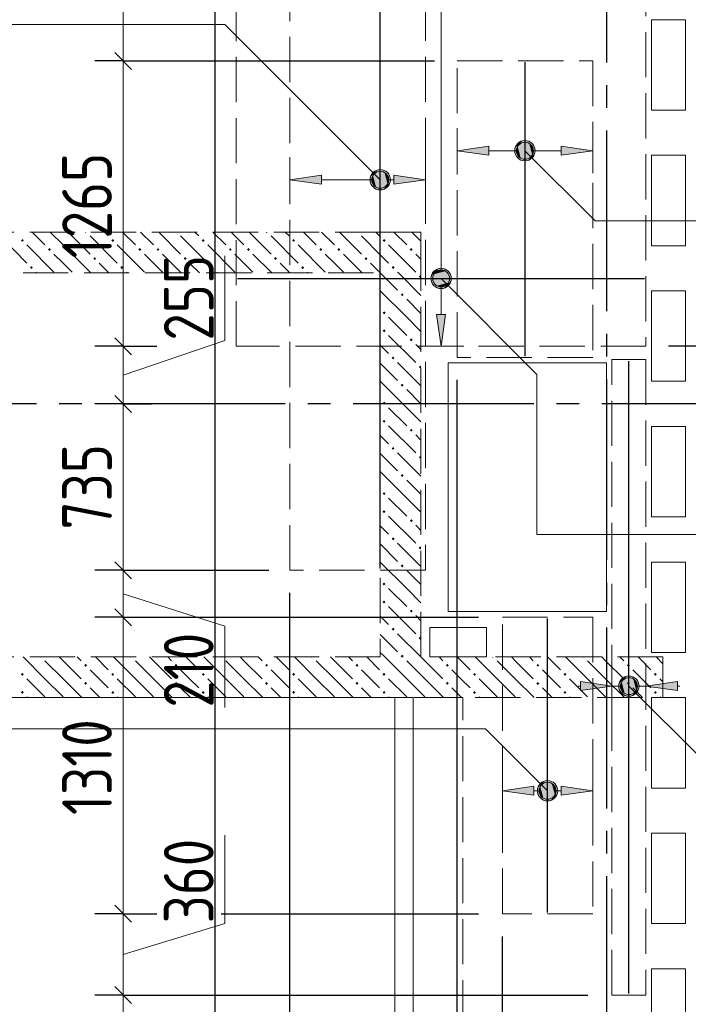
# Model space of a CAD drawing. Header units: millimetres. Extents: x 0 to 40665, y 0 to 42000.
# Tile 15 of 18: x 8456 to 11413, y 33333 to 37690. Entities that reach past the tile are written whole.
import ezdxf

# ---------------------------------------------------------------- set-up
doc = ezdxf.new("R2010")
doc.units = ezdxf.units.MM
doc.linetypes.add('______2', pattern=[270, 200, -70])
doc.linetypes.add('______5', pattern=[1100, 800, -100, 100, -100])
for name, color, linetype, lineweight in [('Standard', 7, 'Continuous', 25), ('ДОП Верх по Х', 7, 'Continuous', 25), ('ЖБ Балка Вышележаща', 7, 'Continuous', 35), ('ЖБ Балка Нижележащая', 7, 'Continuous', 35), ('ЖБ Перекрытие верхний уровень', 7, 'Continuous', 35), ('ЖБ Стена верхний уровень', 7, 'Continuous', 35), ('Оси', 40, '______5', 18), ('Позиционная метка номер позиции', 7, 'Continuous', 13), ('Примечания', 7, 'Continuous', 25)]:
    doc.layers.add(name, color=color, linetype=linetype, lineweight=lineweight)
doc.styles.add('GOST 2.304-81', font='txt')

msp = doc.modelspace()

# ---------------------------------------------------------------- hatches: boundary and pattern name
at = {"layer": 'ДОП Верх по Х', "linetype": 'Continuous', "lineweight": 13, "transparency": 33554687}
for points in [[(10530.5, 37090.3), (10390.5, 37110.3), (10530.5, 37130.3)], [(9790.5, 36961.7), (9650.5, 36981.7), (9790.5, 37001.7)], [(10339.5, 36385), (10319.5, 36245), (10299.5, 36385)], [(11365.5, 34721), (11225.5, 34741), (11365.5, 34761)], [(10730.5, 34258.1), (10590.5, 34278.1), (10730.5, 34298.1)]]:
    msp.add_hatch(color=7, dxfattribs=at).paths.add_polyline_path(points, flags=16)
for points in [[(10658.3, 37091.6), (10658.3, 37129.1), (10653, 37110.3)], [(10658.3, 37129.1), (10671.8, 37078.1), (10671.8, 37142.6)], [(10658.3, 37129.1), (10658.3, 37091.6), (10671.8, 37078.1)], [(10671.8, 37142.6), (10690.5, 37072.8), (10690.5, 37147.8)], [(10671.8, 37142.6), (10671.8, 37078.1), (10690.5, 37072.8)], [(10690.5, 37147.8), (10690.5, 37072.8), (10709.3, 37078.1)], [(10690.5, 37147.8), (10709.3, 37078.1), (10709.3, 37142.6)], [(10709.3, 37142.6), (10709.3, 37078.1), (10722.8, 37091.6)], [(10709.3, 37142.6), (10722.8, 37091.6), (10722.8, 37129.1)], [(10722.8, 37129.1), (10722.8, 37091.6), (10728, 37110.3)], [(10850.5, 37090.3), (10990.5, 37110.3), (10850.5, 37130.3)], [(10018.3, 36963), (10018.3, 37000.5), (10013, 36981.7)], [(10018.3, 37000.5), (10031.8, 36949.5), (10031.8, 37014)], [(10018.3, 37000.5), (10018.3, 36963), (10031.8, 36949.5)], [(10031.8, 37014), (10050.5, 36944.2), (10050.5, 37019.2)], [(10031.8, 37014), (10031.8, 36949.5), (10050.5, 36944.2)], [(10050.5, 37019.2), (10050.5, 36944.2), (10069.3, 36949.5)], [(10050.5, 37019.2), (10069.3, 36949.5), (10069.3, 37014)], [(10069.3, 37014), (10069.3, 36949.5), (10082.8, 36963)], [(10069.3, 37014), (10082.8, 36963), (10082.8, 37000.5)], [(10082.8, 37000.5), (10082.8, 36963), (10088, 36981.7)], [(10110.5, 36961.7), (10250.5, 36981.7), (10110.5, 37001.7)], [(10282, 36545), (10357, 36545), (10351.8, 36563.7)], [(10282, 36545), (10351.8, 36563.7), (10287.3, 36563.7)], [(10287.3, 36563.7), (10351.8, 36563.7), (10338.3, 36577.2)], [(10287.3, 36563.7), (10338.3, 36577.2), (10300.8, 36577.2)], [(10300.8, 36577.2), (10338.3, 36577.2), (10319.5, 36582.5)], [(10287.3, 36526.2), (10357, 36545), (10282, 36545)], [(10287.3, 36526.2), (10351.8, 36526.2), (10357, 36545)], [(10300.8, 36512.7), (10351.8, 36526.2), (10287.3, 36526.2)], [(10300.8, 36512.7), (10338.3, 36512.7), (10351.8, 36526.2)], [(10338.3, 36512.7), (10300.8, 36512.7), (10319.5, 36507.5)], [(11118.3, 34759.8), (11131.8, 34708.8), (11131.8, 34773.3)], [(11131.8, 34773.3), (11150.5, 34703.5), (11150.5, 34778.5)], [(11131.8, 34773.3), (11131.8, 34708.8), (11150.5, 34703.5)], [(11150.5, 34778.5), (11150.5, 34703.5), (11169.3, 34708.8)], [(11150.5, 34778.5), (11169.3, 34708.8), (11169.3, 34773.3)], [(11169.3, 34773.3), (11169.3, 34708.8), (11182.8, 34722.3)], [(11169.3, 34773.3), (11182.8, 34722.3), (11182.8, 34759.8)], [(10935.5, 34721), (11075.5, 34741), (10935.5, 34761)], [(11118.3, 34722.3), (11118.3, 34759.8), (11113, 34741)], [(11118.3, 34759.8), (11118.3, 34722.3), (11131.8, 34708.8)], [(11182.8, 34759.8), (11182.8, 34722.3), (11188, 34741)], [(10758.3, 34259.3), (10758.3, 34296.8), (10753, 34278.1)], [(10758.3, 34296.8), (10771.8, 34245.8), (10771.8, 34310.3)], [(10758.3, 34296.8), (10758.3, 34259.3), (10771.8, 34245.8)], [(10771.8, 34310.3), (10790.5, 34240.6), (10790.5, 34315.6)], [(10771.8, 34310.3), (10771.8, 34245.8), (10790.5, 34240.6)], [(10790.5, 34315.6), (10790.5, 34240.6), (10809.3, 34245.8)], [(10790.5, 34315.6), (10809.3, 34245.8), (10809.3, 34310.3)], [(10809.3, 34310.3), (10809.3, 34245.8), (10822.8, 34259.3)], [(10809.3, 34310.3), (10822.8, 34259.3), (10822.8, 34296.8)], [(10822.8, 34296.8), (10822.8, 34259.3), (10828, 34278.1)], [(10850.5, 34258.1), (10990.5, 34278.1), (10850.5, 34298.1)]]:
    msp.add_hatch(color=7, dxfattribs=at).paths.add_polyline_path(points)
at = {"layer": 'ЖБ Стена верхний уровень', "linetype": 'Continuous', "lineweight": 18, "transparency": 33554687}
for points in [[(8750.8, 36750), (8747.5, 36746.6), (8744.1, 36750)], [(9150.8, 36750), (9147.5, 36746.6), (9144.1, 36750)], [(9550.8, 36750), (9547.5, 36746.6), (9544.1, 36750)], [(9950.8, 36750), (9947.5, 36746.6), (9944.1, 36750)], [(8461, 36713.1), (8467.5, 36719.6), (8474, 36713.1), (8467.5, 36706.6)], [(8861, 36713.1), (8867.5, 36719.6), (8874, 36713.1), (8867.5, 36706.6)], [(9261, 36713.1), (9267.5, 36719.6), (9274, 36713.1), (9267.5, 36706.6)], [(9661, 36713.1), (9667.5, 36719.6), (9674, 36713.1), (9667.5, 36706.6)], [(10061, 36713.1), (10067.5, 36719.6), (10074, 36713.1), (10067.5, 36706.6)], [(8581, 36673.1), (8587.5, 36679.6), (8594, 36673.1), (8587.5, 36666.6)], [(8661, 36673.1), (8667.5, 36679.6), (8674, 36673.1), (8667.5, 36666.6)], [(8981, 36673.1), (8987.5, 36679.6), (8994, 36673.1), (8987.5, 36666.6)], [(9061, 36673.1), (9067.5, 36679.6), (9074, 36673.1), (9067.5, 36666.6)], [(9381, 36673.1), (9387.5, 36679.6), (9394, 36673.1), (9387.5, 36666.6)], [(9461, 36673.1), (9467.5, 36679.6), (9474, 36673.1), (9467.5, 36666.6)], [(9781, 36673.1), (9787.5, 36679.6), (9794, 36673.1), (9787.5, 36666.6)], [(9861, 36673.1), (9867.5, 36679.6), (9874, 36673.1), (9867.5, 36666.6)], [(10181, 36673.1), (10187.5, 36679.6), (10194, 36673.1), (10187.5, 36666.6)], [(8501, 36593.1), (8507.5, 36599.6), (8514, 36593.1), (8507.5, 36586.6)], [(8781, 36633.1), (8787.5, 36639.6), (8794, 36633.1), (8787.5, 36626.6)], [(8901, 36593.1), (8907.5, 36599.6), (8914, 36593.1), (8907.5, 36586.6)], [(9181, 36633.1), (9187.5, 36639.6), (9194, 36633.1), (9187.5, 36626.6)], [(9301, 36593.1), (9307.5, 36599.6), (9314, 36593.1), (9307.5, 36586.6)], [(9581, 36633.1), (9587.5, 36639.6), (9594, 36633.1), (9587.5, 36626.6)], [(9701, 36593.1), (9707.5, 36599.6), (9714, 36593.1), (9707.5, 36586.6)], [(9981, 36633.1), (9987.5, 36639.6), (9994, 36633.1), (9987.5, 36626.6)], [(10101, 36593.1), (10107.5, 36599.6), (10114, 36593.1), (10107.5, 36586.6)], [(10221, 36553.1), (10227.5, 36559.6), (10230.5, 36556.6), (10230.5, 36549.7), (10227.5, 36546.6)], [(10141, 36473.1), (10147.5, 36479.6), (10154, 36473.1), (10147.5, 36466.6)], [(10061, 36393.1), (10067.5, 36399.6), (10074, 36393.1), (10067.5, 36386.6)], [(10061, 36313.1), (10067.5, 36319.6), (10074, 36313.1), (10067.5, 36306.6)], [(10181, 36273.1), (10187.5, 36279.6), (10194, 36273.1), (10187.5, 36266.6)], [(10101, 36193.1), (10107.5, 36199.6), (10114, 36193.1), (10107.5, 36186.6)], [(10221, 36153.1), (10227.5, 36159.6), (10230.5, 36156.6), (10230.5, 36149.7), (10227.5, 36146.6)], [(10141, 36073.1), (10147.5, 36079.6), (10154, 36073.1), (10147.5, 36066.6)], [(10061, 35993.1), (10067.5, 35999.6), (10074, 35993.1), (10067.5, 35986.6)], [(10061, 35913.1), (10067.5, 35919.6), (10074, 35913.1), (10067.5, 35906.6)], [(10181, 35873.1), (10187.5, 35879.6), (10194, 35873.1), (10187.5, 35866.6)], [(10101, 35793.1), (10107.5, 35799.6), (10114, 35793.1), (10107.5, 35786.6)], [(10221, 35753.1), (10227.5, 35759.6), (10230.5, 35756.6), (10230.5, 35749.7), (10227.5, 35746.6)], [(10141, 35673.1), (10147.5, 35679.6), (10154, 35673.1), (10147.5, 35666.6)], [(10061, 35593.1), (10067.5, 35599.6), (10074, 35593.1), (10067.5, 35586.6)], [(10061, 35513.1), (10067.5, 35519.6), (10074, 35513.1), (10067.5, 35506.6)], [(10181, 35473.1), (10187.5, 35479.6), (10194, 35473.1), (10187.5, 35466.6)], [(10101, 35393.1), (10107.5, 35399.6), (10114, 35393.1), (10107.5, 35386.6)], [(10221, 35353.1), (10227.5, 35359.6), (10230.5, 35356.6), (10230.5, 35349.7), (10227.5, 35346.6)], [(10141, 35273.1), (10147.5, 35279.6), (10154, 35273.1), (10147.5, 35266.6)], [(10061, 35193.1), (10067.5, 35199.6), (10074, 35193.1), (10067.5, 35186.6)], [(10061, 35113.1), (10067.5, 35119.6), (10074, 35113.1), (10067.5, 35106.6)], [(10181, 35073.1), (10187.5, 35079.6), (10194, 35073.1), (10187.5, 35066.6)], [(10101, 34993.1), (10107.5, 34999.6), (10114, 34993.1), (10107.5, 34986.6)], [(10221, 34953.1), (10227.5, 34959.6), (10230.5, 34956.6), (10230.5, 34949.7), (10227.5, 34946.6)], [(8550.8, 34870), (8547.5, 34866.6), (8544.1, 34870)], [(8950.8, 34870), (8947.5, 34866.6), (8944.1, 34870)], [(9350.8, 34870), (9347.5, 34866.6), (9344.1, 34870)], [(9750.8, 34870), (9747.5, 34866.6), (9744.1, 34870)], [(10141, 34873.1), (10147.5, 34879.6), (10154, 34873.1), (10150.8, 34870), (10144.1, 34870)], [(10150.8, 34870), (10147.5, 34866.6), (10144.1, 34870)], [(10550.8, 34870), (10547.5, 34866.6), (10544.1, 34870)], [(10950.8, 34870), (10947.5, 34866.6), (10944.1, 34870)], [(8741, 34833.1), (8747.5, 34839.6), (8754, 34833.1), (8747.5, 34826.6)], [(9141, 34833.1), (9147.5, 34839.6), (9154, 34833.1), (9147.5, 34826.6)], [(9541, 34833.1), (9547.5, 34839.6), (9554, 34833.1), (9547.5, 34826.6)], [(9941, 34833.1), (9947.5, 34839.6), (9954, 34833.1), (9947.5, 34826.6)], [(10341, 34833.1), (10347.5, 34839.6), (10354, 34833.1), (10347.5, 34826.6)], [(10741, 34833.1), (10747.5, 34839.6), (10754, 34833.1), (10747.5, 34826.6)], [(11141, 34833.1), (11147.5, 34839.6), (11154, 34833.1), (11147.5, 34826.6)], [(8461, 34793.1), (8467.5, 34799.6), (8474, 34793.1), (8467.5, 34786.6)], [(8861, 34793.1), (8867.5, 34799.6), (8874, 34793.1), (8867.5, 34786.6)], [(9261, 34793.1), (9267.5, 34799.6), (9274, 34793.1), (9267.5, 34786.6)], [(9661, 34793.1), (9667.5, 34799.6), (9674, 34793.1), (9667.5, 34786.6)], [(10061, 34793.1), (10067.5, 34799.6), (10074, 34793.1), (10067.5, 34786.6)], [(10461, 34793.1), (10467.5, 34799.6), (10474, 34793.1), (10467.5, 34786.6)], [(10861, 34793.1), (10867.5, 34799.6), (10874, 34793.1), (10867.5, 34786.6)], [(11261, 34793.1), (11267.5, 34799.6), (11274, 34793.1), (11267.5, 34786.6)], [(8741, 34753.1), (8747.5, 34759.6), (8754, 34753.1), (8747.5, 34746.6)], [(9141, 34753.1), (9147.5, 34759.6), (9154, 34753.1), (9147.5, 34746.6)], [(9541, 34753.1), (9547.5, 34759.6), (9554, 34753.1), (9547.5, 34746.6)], [(9941, 34753.1), (9947.5, 34759.6), (9954, 34753.1), (9947.5, 34746.6)], [(10341, 34753.1), (10347.5, 34759.6), (10354, 34753.1), (10347.5, 34746.6)], [(10741, 34753.1), (10747.5, 34759.6), (10754, 34753.1), (10747.5, 34746.6)], [(11141, 34753.1), (11147.5, 34759.6), (11154, 34753.1), (11147.5, 34746.6)], [(8461, 34713.1), (8467.5, 34719.6), (8474, 34713.1), (8467.5, 34706.6)], [(8861, 34713.1), (8867.5, 34719.6), (8874, 34713.1), (8867.5, 34706.6)], [(9261, 34713.1), (9267.5, 34719.6), (9274, 34713.1), (9267.5, 34706.6)], [(9661, 34713.1), (9667.5, 34719.6), (9674, 34713.1), (9667.5, 34706.6)], [(10061, 34713.1), (10067.5, 34719.6), (10074, 34713.1), (10067.5, 34706.6)], [(10461, 34713.1), (10467.5, 34719.6), (10474, 34713.1), (10467.5, 34706.6)], [(10861, 34713.1), (10867.5, 34719.6), (10874, 34713.1), (10867.5, 34706.6)], [(11261, 34713.1), (11267.5, 34719.6), (11274, 34713.1), (11267.5, 34706.6)]]:
    msp.add_hatch(color=7, dxfattribs=at).paths.add_polyline_path(points, flags=16)
at = {"layer": 'Позиционная метка номер позиции', "linetype": 'Continuous', "lineweight": 13, "transparency": 33554687}
for points in [[(10647.3, 37121.8), (10679.1, 37153.6), (10658.7, 37142.2)], [(10679.1, 37153.6), (10647.3, 37121.8), (10647.3, 37098.9)], [(10679.1, 37153.6), (10647.3, 37098.9), (10702, 37153.6)], [(10702, 37153.6), (10647.3, 37098.9), (10658.7, 37078.5)], [(10702, 37153.6), (10658.7, 37078.5), (10722.3, 37142.2)], [(10722.3, 37142.2), (10658.7, 37078.5), (10679.1, 37067.1)], [(10722.3, 37142.2), (10679.1, 37067.1), (10733.8, 37121.8)], [(10733.8, 37121.8), (10679.1, 37067.1), (10702, 37067.1)], [(10733.8, 37121.8), (10702, 37067.1), (10733.8, 37098.9)], [(10733.8, 37098.9), (10702, 37067.1), (10722.3, 37078.5)], [(10018.7, 36949.9), (10062, 37025), (10007.3, 36970.3)], [(10007.3, 36970.3), (10062, 37025), (10039.1, 37025)], [(10007.3, 36970.3), (10039.1, 37025), (10007.3, 36993.2)], [(10007.3, 36993.2), (10039.1, 37025), (10018.7, 37013.6)], [(10018.7, 36949.9), (10082.3, 37013.6), (10062, 37025)], [(10039.1, 36938.5), (10082.3, 37013.6), (10018.7, 36949.9)], [(10039.1, 36938.5), (10093.8, 36993.2), (10082.3, 37013.6)], [(10062, 36938.5), (10093.8, 36993.2), (10039.1, 36938.5)], [(10062, 36938.5), (10093.8, 36970.3), (10093.8, 36993.2)], [(10093.8, 36970.3), (10062, 36938.5), (10082.3, 36949.9)], [(10276.3, 36556.4), (10308.1, 36588.3), (10287.7, 36576.8)], [(10308.1, 36588.3), (10276.3, 36556.4), (10276.3, 36533.5)], [(10308.1, 36588.3), (10276.3, 36533.5), (10331, 36588.3)], [(10331, 36588.3), (10276.3, 36533.5), (10287.7, 36513.2)], [(10331, 36588.3), (10287.7, 36513.2), (10351.3, 36576.8)], [(10351.3, 36576.8), (10287.7, 36513.2), (10308.1, 36501.7)], [(10351.3, 36576.8), (10308.1, 36501.7), (10362.8, 36556.4)], [(10362.8, 36556.4), (10308.1, 36501.7), (10331, 36501.7)], [(10362.8, 36556.4), (10331, 36501.7), (10362.8, 36533.5)], [(10362.8, 36533.5), (10331, 36501.7), (10351.3, 36513.2)], [(11107.3, 34752.5), (11139.1, 34784.3), (11118.7, 34772.9)], [(11139.1, 34784.3), (11107.3, 34752.5), (11107.3, 34729.6)], [(11139.1, 34784.3), (11107.3, 34729.6), (11162, 34784.3)], [(11162, 34784.3), (11107.3, 34729.6), (11118.7, 34709.2)], [(11162, 34784.3), (11118.7, 34709.2), (11182.3, 34772.9)], [(11182.3, 34772.9), (11118.7, 34709.2), (11139.1, 34697.8)], [(11182.3, 34772.9), (11139.1, 34697.8), (11193.8, 34752.5)], [(11193.8, 34752.5), (11139.1, 34697.8), (11162, 34697.8)], [(11193.8, 34752.5), (11162, 34697.8), (11193.8, 34729.6)], [(11193.8, 34729.6), (11162, 34697.8), (11182.3, 34709.2)], [(10758.7, 34246.3), (10802, 34321.4), (10747.3, 34266.6)], [(10747.3, 34266.6), (10802, 34321.4), (10779.1, 34321.4)], [(10747.3, 34266.6), (10779.1, 34321.4), (10747.3, 34289.6)], [(10747.3, 34289.6), (10779.1, 34321.4), (10758.7, 34309.9)], [(10758.7, 34246.3), (10822.3, 34309.9), (10802, 34321.4)], [(10779.1, 34234.8), (10822.3, 34309.9), (10758.7, 34246.3)], [(10779.1, 34234.8), (10833.8, 34289.6), (10822.3, 34309.9)], [(10802, 34234.8), (10833.8, 34289.6), (10779.1, 34234.8)], [(10802, 34234.8), (10833.8, 34266.6), (10833.8, 34289.6)], [(10833.8, 34266.6), (10802, 34234.8), (10822.3, 34246.3)]]:
    msp.add_hatch(color=7, dxfattribs=at).paths.add_polyline_path(points)

# ---------------------------------------------------------------- linework, layer by layer
at = {"layer": 'Standard', "color": 7, "linetype": 'Continuous', "lineweight": 13, "transparency": 33554687}
for p, q in [((8913.5, 37507.7), (8913.5, 38445)), ((8913.5, 36245), (8913.5, 37507.7)), ((9363.5, 36269.8), (9363.5, 36645)), ((8913.5, 36117.5), (9363.5, 36269.8)), ((8913.5, 35990), (8913.5, 36245)), ((8913.5, 35254), (8913.5, 35990)), ((8913.5, 35045.7), (8913.5, 35254)), ((8913.5, 35149.8), (9363.6, 35005.7)), ((8913.5, 33733.7), (8913.5, 35045.7)), ((9363.6, 35005.7), (9363.6, 34646)), ((9363.5, 33691), (9363.5, 34082)), ((8913.5, 33374), (8913.5, 33733.7)), ((8913.5, 33553.8), (9363.5, 33691)), ((8913.5, 33292), (8913.5, 33374))]:
    msp.add_line(p, q, dxfattribs=at)
at = {"layer": 'Standard', "color": 7, "linetype": 'Continuous', "lineweight": 25, "transparency": 33554687}
for p, q in [((8951, 37470.2), (8876, 37545.2)), ((8951, 36207.5), (8876, 36282.5)), ((8951, 35952.5), (8876, 36027.5)), ((8951, 35216.5), (8876, 35291.5)), ((8951, 35008.2), (8876, 35083.2)), ((8951, 33696.2), (8876, 33771.2)), ((8951, 33336.5), (8876, 33411.5))]:
    msp.add_line(p, q, dxfattribs=at)
at = {"layer": 'Standard', "color": 251, "linetype": 'Continuous', "lineweight": -3, "true_color": 0x656565, "transparency": 33554687}
for p, q in [((8913.5, 37507.7), (8788.5, 37507.7)), ((8913.5, 37507.7), (9038.5, 37507.7)), ((8913.5, 36245), (8788.5, 36245)), ((8913.5, 36245), (9038.5, 36245)), ((8913.5, 36245), (9061.7, 36245)), ((8913.5, 35990), (8788.5, 35990)), ((8913.5, 35990), (9038.5, 35990)), ((8913.5, 35990), (8913.5, 35990)), ((8913.5, 35254), (8788.5, 35254)), ((8913.5, 35254), (9038.5, 35254)), ((9650.5, 31150), (9650.5, 35154)), ((8913.5, 35045.7), (8788.5, 35045.7)), ((8913.5, 35045.7), (9038.5, 35045.7)), ((8913.5, 33733.7), (8788.5, 33733.7)), ((8913.5, 33733.7), (9038.5, 33733.7)), ((9346.5, 33733.7), (10484.5, 33733.7)), ((8913.5, 33374), (8788.5, 33374)), ((8913.5, 33374), (9038.5, 33374))]:
    msp.add_line(p, q, dxfattribs=at)
at = {"layer": 'Standard', "color": 254, "linetype": 'Continuous', "lineweight": 25, "true_color": 0xc4c4ff, "transparency": 33554687}
msp.add_lwpolyline([(9319.5, 15373.4), (18663.8, 15373.4), (18663.8, 40399), (9319.5, 40399), (9319.5, 15373.4)], dxfattribs=at)
at = {"layer": 'Standard', "color": 251, "linetype": 'Continuous', "lineweight": -3, "true_color": 0x656565, "transparency": 33554687}
for points in [[(8913.5, 37507.7), (9195.9, 37507.7), (9195.9, 37507.7), (9223.1, 37507.7), (9223.1, 37507.7), (9299.2, 37507.7), (9299.2, 37507.7), (10290.5, 37507.7)], [(13300.5, 36245), (13283.5, 36245), (13283.5, 36245), (13283.5, 36245), (13283.5, 36245), (13283.5, 36245), (13283.5, 36245), (11325.5, 36245)], [(10390.5, 31150), (10390.5, 31167), (10390.5, 31167), (10390.5, 31237.2), (10390.5, 31237.2), (10390.5, 31271.3), (10390.5, 31271.3), (10390.5, 31410), (10390.5, 31410), (10390.5, 31496.8), (10390.5, 31496.8), (10390.5, 36095.7)], [(8913.5, 35254), (9063.9, 35254), (9063.9, 35254), (9079.1, 35254), (9079.1, 35254), (9121.6, 35254), (9121.6, 35254), (9231.3, 35254), (9231.3, 35254), (9557.5, 35254)], [(8913.5, 35045.7), (9051.7, 35045.7), (9051.7, 35045.7), (9065.7, 35045.7), (9065.7, 35045.7), (9105.2, 35045.7), (9105.2, 35045.7), (9206.9, 35045.7), (9206.9, 35045.7), (10484.5, 35045.7)], [(8913.5, 33733.7), (8974.8, 33733.7), (8974.8, 33733.7), (8981.9, 33733.7), (8981.9, 33733.7), (9001.8, 33733.7), (9001.8, 33733.7), (9053.1, 33733.7), (9053.1, 33733.7), (9061.7, 33733.7)], [(10590.5, 31150), (10590.5, 31167), (10590.5, 31167), (10590.5, 31260.4), (10590.5, 31260.4), (10590.5, 31305.8), (10590.5, 31305.8), (10590.5, 31490.1), (10590.5, 31490.1), (10590.5, 31605.6), (10590.5, 31605.6), (10590.5, 33633.7)], [(8913.5, 33374), (8953.7, 33374), (8953.7, 33374), (8958.9, 33374), (8958.9, 33374), (8973.5, 33374), (8973.5, 33374), (9011, 33374), (9011, 33374), (9094.9, 33374), (9094.9, 33374), (9245.1, 33374), (9245.1, 33374), (10968.5, 33374)]]:
    msp.add_lwpolyline(points, dxfattribs=at)
at = {"layer": 'ДОП Верх по Х', "color": 251, "linetype": 'Continuous', "lineweight": 13, "true_color": 0x494949, "transparency": 33554687}
for p, q in [((10319.5, 36575), (10319.5, 38305)), ((10390.5, 37110.3), (10390.5, 37210.3)), ((10990.5, 37110.3), (10990.5, 37210.3)), ((10390.5, 37110.3), (10530.5, 37130.3)), ((10530.5, 37130.3), (10530.5, 37090.3)), ((10690.5, 37147.8), (10690.5, 37147.8)), ((10990.5, 37110.3), (10850.5, 37130.3)), ((10850.5, 37130.3), (10850.5, 37090.3)), ((9650.5, 36981.7), (9650.5, 37081.7)), ((10250.5, 36981.7), (10250.5, 37081.7)), ((10530.5, 37090.3), (10390.5, 37110.3)), ((10390.5, 37110.3), (10390.5, 37010.3)), ((10390.5, 37110.3), (10390.5, 37110.3)), ((10530.5, 37110.3), (10660.5, 37110.3)), ((10720.5, 37110.3), (10850.5, 37110.3)), ((10850.5, 37090.3), (10990.5, 37110.3)), ((10990.5, 37110.3), (10990.5, 37010.3)), ((10990.5, 37110.3), (10990.5, 37110.3)), ((10690.5, 37072.8), (10690.5, 37072.8)), ((9650.5, 36981.7), (9790.5, 37001.7)), ((9790.5, 37001.7), (9790.5, 36961.7)), ((10050.5, 37019.2), (10050.5, 37019.2)), ((10250.5, 36981.7), (10110.5, 37001.7)), ((10110.5, 37001.7), (10110.5, 36961.7)), ((9790.5, 36961.7), (9650.5, 36981.7)), ((9650.5, 36981.7), (9650.5, 36881.7)), ((9650.5, 36981.7), (9650.5, 36981.7)), ((9790.5, 36981.7), (10020.5, 36981.7)), ((10080.5, 36981.7), (10110.5, 36981.7)), ((10110.5, 36961.7), (10250.5, 36981.7)), ((10250.5, 36981.7), (10250.5, 36881.7)), ((10250.5, 36981.7), (10250.5, 36981.7)), ((10050.5, 36944.2), (10050.5, 36944.2)), ((10282, 36545), (10282, 36545)), ((10319.5, 36385), (10319.5, 36515)), ((10357, 36545), (10357, 36545)), ((10319.5, 36245), (10299.5, 36385)), ((10299.5, 36385), (10339.5, 36385)), ((10339.5, 36385), (10319.5, 36245)), ((10319.5, 36245), (10219.5, 36245)), ((10319.5, 36245), (10419.5, 36245)), ((10319.5, 36245), (10319.5, 36245)), ((11075.5, 34741), (11075.5, 34841)), ((11225.5, 34741), (11225.5, 34841)), ((11150.5, 34778.5), (11150.5, 34778.5)), ((10935.5, 34741), (10925.5, 34741)), ((11075.5, 34741), (10935.5, 34761)), ((10935.5, 34761), (10935.5, 34721)), ((10935.5, 34721), (11075.5, 34741)), ((11075.5, 34741), (11075.5, 34641)), ((11075.5, 34741), (11120.5, 34741)), ((11180.5, 34741), (11225.5, 34741)), ((11225.5, 34741), (11365.5, 34761)), ((11365.5, 34721), (11225.5, 34741)), ((11225.5, 34741), (11225.5, 34641)), ((11365.5, 34761), (11365.5, 34721)), ((11365.5, 34741), (11375.5, 34741)), ((11150.5, 34703.5), (11150.5, 34703.5)), ((10590.5, 34278.1), (10590.5, 34378.1)), ((10990.5, 34278.1), (10990.5, 34378.1)), ((10590.5, 34278.1), (10730.5, 34298.1)), ((10730.5, 34298.1), (10730.5, 34258.1)), ((10790.5, 34315.6), (10790.5, 34315.6)), ((10990.5, 34278.1), (10850.5, 34298.1)), ((10850.5, 34298.1), (10850.5, 34258.1)), ((10730.5, 34258.1), (10590.5, 34278.1)), ((10590.5, 34278.1), (10590.5, 34178.1)), ((10590.5, 34278.1), (10590.5, 34278.1)), ((10730.5, 34278.1), (10760.5, 34278.1)), ((10820.5, 34278.1), (10850.5, 34278.1)), ((10850.5, 34258.1), (10990.5, 34278.1)), ((10990.5, 34278.1), (10990.5, 34178.1)), ((10990.5, 34278.1), (10990.5, 34278.1)), ((10790.5, 34240.6), (10790.5, 34240.6))]:
    msp.add_line(p, q, dxfattribs=at)
at = {"layer": 'ДОП Верх по Х', "color": 7, "linetype": 'Continuous', "lineweight": 25, "transparency": 33554687}
for p, q in [((10050.5, 35261), (10050.5, 38059)), ((10690.5, 37501.7), (10690.5, 36201.7)), ((9419.5, 36545), (11219.5, 36545)), ((11150.5, 33381), (11150.5, 36179)), ((10790.5, 33739.7), (10790.5, 35039.7))]:
    msp.add_line(p, q, dxfattribs=at)
at = {"layer": 'ДОП Верх по Х', "color": 251, "linetype": 'Continuous', "lineweight": 13, "true_color": 0x494949, "transparency": 33554687}
for centre in [(10690.5, 37110.3), (10050.5, 36981.7), (10319.5, 36545), (11150.5, 34741), (10790.5, 34278.1)]:
    msp.add_circle(centre, 37.5, dxfattribs=at)
at = {"layer": 'ЖБ Балка Вышележаща', "color": 7, "linetype": 'Continuous', "lineweight": 18, "transparency": 33554687}
for p, q in [((10195.5, 34690), (10115.5, 34690)), ((10115.5, 34690), (10115.5, 32160))]:
    msp.add_line(p, q, dxfattribs=at)
at = {"layer": 'ЖБ Балка Нижележащая', "color": 251, "linetype": '______2', "lineweight": 18, "true_color": 0x656565, "transparency": 33554687}
for p, q in [((10415.5, 34690), (10195.5, 34690)), ((10415.5, 32160), (10415.5, 34690))]:
    msp.add_line(p, q, dxfattribs=at)
at = {"layer": 'ЖБ Перекрытие верхний уровень', "color": 7, "linetype": 'Continuous', "lineweight": 18, "transparency": 33554687}
for p, q in [((11250.5, 37690), (11400.5, 37690)), ((11250.5, 37290), (11250.5, 37690)), ((11400.5, 37690), (11400.5, 37290)), ((11400.5, 37290), (11250.5, 37290)), ((11250.5, 36690), (11250.5, 37090)), ((11250.5, 37090), (11400.5, 37090)), ((11400.5, 37090), (11400.5, 36690)), ((11400.5, 36690), (11250.5, 36690)), ((11250.5, 36490), (11400.5, 36490)), ((11250.5, 36090), (11250.5, 36490)), ((11400.5, 36490), (11400.5, 36090)), ((11050.5, 36171.6), (10350.5, 36171.6)), ((10350.5, 36171.6), (10350.5, 35071.6)), ((11050.5, 35071.6), (11050.5, 36171.6)), ((11400.5, 36090), (11250.5, 36090)), ((11250.5, 35490), (11250.5, 35890)), ((11250.5, 35890), (11400.5, 35890)), ((11400.5, 35890), (11400.5, 35490)), ((11400.5, 35490), (11250.5, 35490)), ((11250.5, 35290), (11400.5, 35290)), ((11250.5, 34890), (11250.5, 35290)), ((11400.5, 35290), (11400.5, 34890)), ((10350.5, 35071.6), (11050.5, 35071.6)), ((10520.5, 35000), (10270.5, 35000)), ((10270.5, 35000), (10270.5, 34870)), ((10520.5, 34870), (10520.5, 35000)), ((10270.5, 34870), (10520.5, 34870)), ((11400.5, 34890), (11250.5, 34890)), ((5470.5, 34690), (10195.5, 34690)), ((10195.5, 34690), (10195.5, 31980)), ((11250.5, 34290), (11250.5, 34690)), ((11250.5, 34690), (11400.5, 34690)), ((11400.5, 34690), (11400.5, 34290)), ((11400.5, 34290), (11250.5, 34290)), ((11250.5, 34090), (11400.5, 34090)), ((11250.5, 33690), (11250.5, 34090)), ((11400.5, 34090), (11400.5, 33690)), ((11400.5, 33690), (11250.5, 33690)), ((11250.5, 33090), (11250.5, 33490)), ((11250.5, 33490), (11400.5, 33490)), ((11400.5, 33490), (11400.5, 33090))]:
    msp.add_line(p, q, dxfattribs=at)
at = {"layer": 'ЖБ Стена верхний уровень', "color": 251, "linetype": '______2', "lineweight": 13, "true_color": 0x656565, "transparency": 33554687}
for p, q in [((10050.5, 36750), (5650.5, 36750)), ((10230.5, 36750), (10050.5, 36750)), ((10230.5, 36570), (10230.5, 36750)), ((7390.5, 36570), (10050.5, 36570)), ((10050.5, 36570), (10050.5, 34870)), ((10230.5, 34870), (10230.5, 36570)), ((10050.5, 34870), (7390.5, 34870)), ((11300.5, 34870), (10230.5, 34870)), ((11300.5, 34690), (11300.5, 34870)), ((6150.5, 34690), (11300.5, 34690))]:
    msp.add_line(p, q, dxfattribs=at)
at = {"layer": 'ЖБ Стена верхний уровень', "color": 9, "linetype": 'Continuous', "lineweight": 18, "true_color": 0xc7c7c7, "transparency": 33554687}
for p, q in [((8367.5, 36733.1), (8487.5, 36613.1)), ((8510.6, 36750), (8567.5, 36693.1)), ((8590.6, 36750), (8647.5, 36693.1)), ((8670.6, 36750), (8767.5, 36653.1)), ((8767.5, 36733.1), (8887.5, 36613.1)), ((8847.5, 36733.1), (8830.6, 36750)), ((8910.6, 36750), (8967.5, 36693.1)), ((8990.6, 36750), (9047.5, 36693.1)), ((9070.6, 36750), (9167.5, 36653.1)), ((9167.5, 36733.1), (9287.5, 36613.1)), ((9247.5, 36733.1), (9230.6, 36750)), ((9310.6, 36750), (9367.5, 36693.1)), ((9390.6, 36750), (9447.5, 36693.1)), ((9470.6, 36750), (9567.5, 36653.1)), ((9567.5, 36733.1), (9687.5, 36613.1)), ((9647.5, 36733.1), (9630.6, 36750)), ((9710.6, 36750), (9767.5, 36693.1)), ((9790.6, 36750), (9847.5, 36693.1)), ((9870.6, 36750), (9967.5, 36653.1)), ((9967.5, 36733.1), (10050.5, 36650.1)), ((10047.5, 36733.1), (10030.6, 36750)), ((10110.6, 36750), (10167.5, 36693.1)), ((10190.6, 36750), (10230.5, 36710.1)), ((8487.5, 36693.1), (8607.5, 36573.1)), ((8887.5, 36693.1), (9007.5, 36573.1)), ((9287.5, 36693.1), (9407.5, 36573.1)), ((9687.5, 36693.1), (9807.5, 36573.1)), ((10087.5, 36693.1), (10207.5, 36573.1)), ((8647.5, 36613.1), (8607.5, 36653.1)), ((8687.5, 36653.1), (8770.6, 36570)), ((9047.5, 36613.1), (9007.5, 36653.1)), ((9087.5, 36653.1), (9170.6, 36570)), ((9447.5, 36613.1), (9407.5, 36653.1)), ((9487.5, 36653.1), (9570.6, 36570)), ((9847.5, 36613.1), (9807.5, 36653.1)), ((9887.5, 36653.1), (9970.6, 36570)), ((10050.5, 36650.1), (10087.5, 36613.1)), ((10230.5, 36630.1), (10207.5, 36653.1)), ((8687.5, 36573.1), (8647.5, 36613.1)), ((8807.5, 36613.1), (8850.6, 36570)), ((9087.5, 36573.1), (9047.5, 36613.1)), ((9207.5, 36613.1), (9250.6, 36570)), ((9487.5, 36573.1), (9447.5, 36613.1)), ((9607.5, 36613.1), (9650.6, 36570)), ((9887.5, 36573.1), (9847.5, 36613.1)), ((10007.5, 36613.1), (10050.5, 36570.1)), ((8530.6, 36570), (8527.5, 36573.1)), ((8930.6, 36570), (8927.5, 36573.1)), ((9330.6, 36570), (9327.5, 36573.1)), ((9730.6, 36570), (9727.5, 36573.1)), ((10050.5, 36570.1), (10050.6, 36570)), ((10050.6, 36570), (10127.5, 36493.1)), ((10130.6, 36570), (10127.5, 36573.1)), ((10230.5, 36470.1), (10130.6, 36570)), ((10167.5, 36373.1), (10050.5, 36490.1)), ((10167.5, 36453.1), (10230.5, 36390.1)), ((10087.5, 36373.1), (10167.5, 36293.1)), ((10167.5, 36373.1), (10230.5, 36310.1)), ((10087.5, 36293.1), (10207.5, 36173.1)), ((10230.5, 36230.1), (10207.5, 36253.1)), ((10050.5, 36250.1), (10087.5, 36213.1)), ((10050.5, 36170.1), (10127.5, 36093.1)), ((10230.5, 36070.1), (10127.5, 36173.1)), ((10167.5, 35973.1), (10050.5, 36090.1)), ((10167.5, 36053.1), (10230.5, 35990.1)), ((10087.5, 35973.1), (10167.5, 35893.1)), ((10167.5, 35973.1), (10230.5, 35910.1)), ((10087.5, 35893.1), (10207.5, 35773.1)), ((10050.5, 35850.1), (10087.5, 35813.1)), ((10230.5, 35830.1), (10207.5, 35853.1)), ((10230.5, 35670.1), (10127.5, 35773.1)), ((10050.5, 35770.1), (10127.5, 35693.1)), ((10167.5, 35573.1), (10050.5, 35690.1)), ((10167.5, 35653.1), (10230.5, 35590.1)), ((10087.5, 35573.1), (10167.5, 35493.1)), ((10167.5, 35573.1), (10230.5, 35510.1)), ((10087.5, 35493.1), (10207.5, 35373.1)), ((10050.5, 35450.1), (10087.5, 35413.1)), ((10230.5, 35430.1), (10207.5, 35453.1)), ((10050.5, 35370.1), (10127.5, 35293.1)), ((10230.5, 35270.1), (10127.5, 35373.1)), ((10167.5, 35173.1), (10050.5, 35290.1)), ((10167.5, 35253.1), (10230.5, 35190.1)), ((10087.5, 35173.1), (10167.5, 35093.1)), ((10167.5, 35173.1), (10230.5, 35110.1)), ((10087.5, 35093.1), (10207.5, 34973.1)), ((10050.5, 35050.1), (10087.5, 35013.1)), ((10230.5, 35030.1), (10207.5, 35053.1)), ((10050.5, 34970.1), (10127.5, 34893.1)), ((10230.5, 34870.1), (10127.5, 34973.1)), ((8567.5, 34773.1), (8470.6, 34870)), ((8647.5, 34853.1), (8630.6, 34870)), ((8710.6, 34870), (8727.5, 34853.1)), ((8790.6, 34870), (8847.5, 34813.1)), ((8967.5, 34773.1), (8870.6, 34870)), ((9047.5, 34853.1), (9030.6, 34870)), ((9110.6, 34870), (9127.5, 34853.1)), ((9190.6, 34870), (9247.5, 34813.1)), ((9367.5, 34773.1), (9270.6, 34870)), ((9447.5, 34853.1), (9430.6, 34870)), ((9510.6, 34870), (9527.5, 34853.1)), ((9590.6, 34870), (9647.5, 34813.1)), ((9767.5, 34773.1), (9670.6, 34870)), ((9847.5, 34853.1), (9830.6, 34870)), ((9910.6, 34870), (9927.5, 34853.1)), ((9990.6, 34870), (10047.5, 34813.1)), ((10070.6, 34870), (10050.5, 34890.1)), ((10167.5, 34773.1), (10070.6, 34870)), ((10247.5, 34853.1), (10230.6, 34870)), ((10310.6, 34870), (10327.5, 34853.1)), ((10390.6, 34870), (10447.5, 34813.1)), ((10567.5, 34773.1), (10470.6, 34870)), ((10647.5, 34853.1), (10630.6, 34870)), ((10710.6, 34870), (10727.5, 34853.1)), ((10790.6, 34870), (10847.5, 34813.1)), ((10967.5, 34773.1), (10870.6, 34870)), ((11047.5, 34853.1), (11030.6, 34870)), ((11110.6, 34870), (11127.5, 34853.1)), ((11190.6, 34870), (11247.5, 34813.1)), ((11300.5, 34840.1), (11270.6, 34870)), ((8567.5, 34853.1), (8647.5, 34773.1)), ((8647.5, 34853.1), (8727.5, 34773.1)), ((8807.5, 34773.1), (8767.5, 34813.1)), ((8967.5, 34853.1), (9047.5, 34773.1)), ((9047.5, 34853.1), (9127.5, 34773.1)), ((9207.5, 34773.1), (9167.5, 34813.1)), ((9367.5, 34853.1), (9447.5, 34773.1)), ((9447.5, 34853.1), (9527.5, 34773.1)), ((9607.5, 34773.1), (9567.5, 34813.1)), ((9767.5, 34853.1), (9847.5, 34773.1)), ((9847.5, 34853.1), (9927.5, 34773.1)), ((10007.5, 34773.1), (9967.5, 34813.1)), ((10167.5, 34853.1), (10247.5, 34773.1)), ((10247.5, 34853.1), (10327.5, 34773.1)), ((10407.5, 34773.1), (10367.5, 34813.1)), ((10567.5, 34853.1), (10647.5, 34773.1)), ((10647.5, 34853.1), (10727.5, 34773.1)), ((10807.5, 34773.1), (10767.5, 34813.1)), ((10967.5, 34853.1), (11047.5, 34773.1)), ((11047.5, 34853.1), (11127.5, 34773.1)), ((11207.5, 34773.1), (11167.5, 34813.1)), ((8487.5, 34773.1), (8567.5, 34693.1)), ((8567.5, 34773.1), (8647.5, 34693.1)), ((8647.5, 34773.1), (8730.6, 34690)), ((8847.5, 34733.1), (8807.5, 34773.1)), ((8887.5, 34773.1), (8967.5, 34693.1)), ((8967.5, 34773.1), (9047.5, 34693.1)), ((9047.5, 34773.1), (9130.6, 34690)), ((9247.5, 34733.1), (9207.5, 34773.1)), ((9287.5, 34773.1), (9367.5, 34693.1)), ((9367.5, 34773.1), (9447.5, 34693.1)), ((9447.5, 34773.1), (9530.6, 34690)), ((9647.5, 34733.1), (9607.5, 34773.1)), ((9687.5, 34773.1), (9767.5, 34693.1)), ((9767.5, 34773.1), (9847.5, 34693.1)), ((9847.5, 34773.1), (9930.6, 34690)), ((10047.5, 34733.1), (10007.5, 34773.1)), ((10087.5, 34773.1), (10167.5, 34693.1)), ((10167.5, 34773.1), (10247.5, 34693.1)), ((10247.5, 34773.1), (10330.6, 34690)), ((10447.5, 34733.1), (10407.5, 34773.1)), ((10487.5, 34773.1), (10567.5, 34693.1)), ((10567.5, 34773.1), (10647.5, 34693.1)), ((10647.5, 34773.1), (10730.6, 34690)), ((10847.5, 34733.1), (10807.5, 34773.1)), ((10887.5, 34773.1), (10967.5, 34693.1)), ((10967.5, 34773.1), (11047.5, 34693.1)), ((11047.5, 34773.1), (11130.6, 34690)), ((11247.5, 34733.1), (11207.5, 34773.1)), ((11287.5, 34773.1), (11300.5, 34760.1)), ((8767.5, 34733.1), (8810.6, 34690)), ((9167.5, 34733.1), (9210.6, 34690)), ((9567.5, 34733.1), (9610.6, 34690)), ((9967.5, 34733.1), (10010.6, 34690)), ((10367.5, 34733.1), (10410.6, 34690)), ((10767.5, 34733.1), (10810.6, 34690)), ((11167.5, 34733.1), (11210.6, 34690)), ((8487.5, 34693.1), (8490.6, 34690)), ((8887.5, 34693.1), (8890.6, 34690)), ((9287.5, 34693.1), (9290.6, 34690)), ((9687.5, 34693.1), (9690.6, 34690)), ((10087.5, 34693.1), (10090.6, 34690)), ((10487.5, 34693.1), (10490.6, 34690)), ((10887.5, 34693.1), (10890.6, 34690)), ((11287.5, 34693.1), (11290.6, 34690))]:
    msp.add_line(p, q, dxfattribs=at)
at = {"layer": 'Оси', "color": 8, "linetype": '______5', "lineweight": -3, "transparency": 33554687}
for p, q in [((11050.5, 40500), (11050.5, 7060)), ((12930.5, 35990), (3600, 35990))]:
    msp.add_line(p, q, dxfattribs=at)
at = {"layer": 'Позиционная метка номер позиции', "color": 7, "linetype": 'Continuous', "lineweight": 13, "transparency": 33554687}
for p, q in [((10658.7, 37142.2), (10658.7, 37142.2)), ((10722.3, 37142.2), (10722.3, 37142.2)), ((10658.7, 37078.5), (10658.7, 37078.5)), ((10722.3, 37078.5), (10722.3, 37078.5)), ((10018.7, 37013.6), (10018.7, 37013.6)), ((10082.3, 37013.6), (10082.3, 37013.6)), ((10018.7, 36949.9), (10018.7, 36949.9)), ((10082.3, 36949.9), (10082.3, 36949.9)), ((10287.7, 36576.8), (10287.7, 36576.8)), ((10351.3, 36576.8), (10351.3, 36576.8)), ((10287.7, 36513.2), (10287.7, 36513.2)), ((10351.3, 36513.2), (10351.3, 36513.2)), ((11118.7, 34772.9), (11118.7, 34772.9)), ((11182.3, 34772.9), (11182.3, 34772.9)), ((11118.7, 34709.2), (11118.7, 34709.2)), ((11182.3, 34709.2), (11182.3, 34709.2)), ((10758.7, 34309.9), (10758.7, 34309.9)), ((10822.3, 34309.9), (10822.3, 34309.9)), ((10758.7, 34246.3), (10758.7, 34246.3)), ((10822.3, 34246.3), (10822.3, 34246.3))]:
    msp.add_line(p, q, dxfattribs=at)
for points in [[(10050.5, 36981.7), (9363.8, 37668.5), (5746.7, 37668.5)], [(10690.5, 37110.3), (11000.9, 36800), (16500.5, 36800)], [(10319.5, 36545), (10743.8, 36120.7), (10743.8, 35411.7), (16500.5, 35411.7)], [(11150.5, 34741), (11479.8, 34411.7), (16500.5, 34411.7)], [(10790.5, 34278.1), (10516, 34552.6), (5746.7, 34552.6)]]:
    msp.add_lwpolyline(points, dxfattribs=at)
for centre in [(10690.5, 37110.3), (10050.5, 36981.7), (10319.5, 36545), (11150.5, 34741), (10790.5, 34278.1)]:
    msp.add_circle(centre, 45, dxfattribs=at)
at = {"layer": 'Примечания', "color": 7, "linetype": '______2', "lineweight": 18, "transparency": 33554687}
for p, q in [((9413.5, 36245), (9413.5, 38445)), ((11225.5, 38445), (11225.5, 36245)), ((9650.5, 35254), (9650.5, 38066)), ((10250.5, 38066), (10250.5, 35254)), ((10390.5, 37507.7), (10990.5, 37507.7)), ((10390.5, 36195.7), (10390.5, 37507.7)), ((10990.5, 37507.7), (10990.5, 36195.7)), ((11225.5, 36245), (9413.5, 36245)), ((10990.5, 36195.7), (10390.5, 36195.7)), ((11075.5, 36186), (11225.5, 36186)), ((11075.5, 33374), (11075.5, 36186)), ((11225.5, 36186), (11225.5, 33374)), ((10250.5, 35254), (9650.5, 35254)), ((10590.5, 35045.7), (10990.5, 35045.7)), ((10590.5, 33733.7), (10590.5, 35045.7)), ((10990.5, 35045.7), (10990.5, 33733.7)), ((10990.5, 33733.7), (10590.5, 33733.7)), ((11225.5, 33374), (11075.5, 33374))]:
    msp.add_line(p, q, dxfattribs=at)

# ---------------------------------------------------------------- texts
at = {"layer": 'Standard', "color": 7, "linetype": 'Continuous', "lineweight": 25, "transparency": 33554687, "char_height": 220, "attachment_point": 7, "rotation": 90, "style": 'GOST 2.304-81'}
for s, insert, width in [('1265', (8863.5, 36634), 610.159), ('255', (9313.5, 36269.8), 500.82), ('735', (8863.5, 35434.4), 500.826), ('210', (9313.5, 34646), 485.079), ('1310', (8863.5, 34170.7), 563.271), ('360', (9313.5, 33691), 516.396)]:
    msp.add_mtext(s, dxfattribs=dict(at, insert=insert, width=width))

doc.saveas('drawing.dxf')
